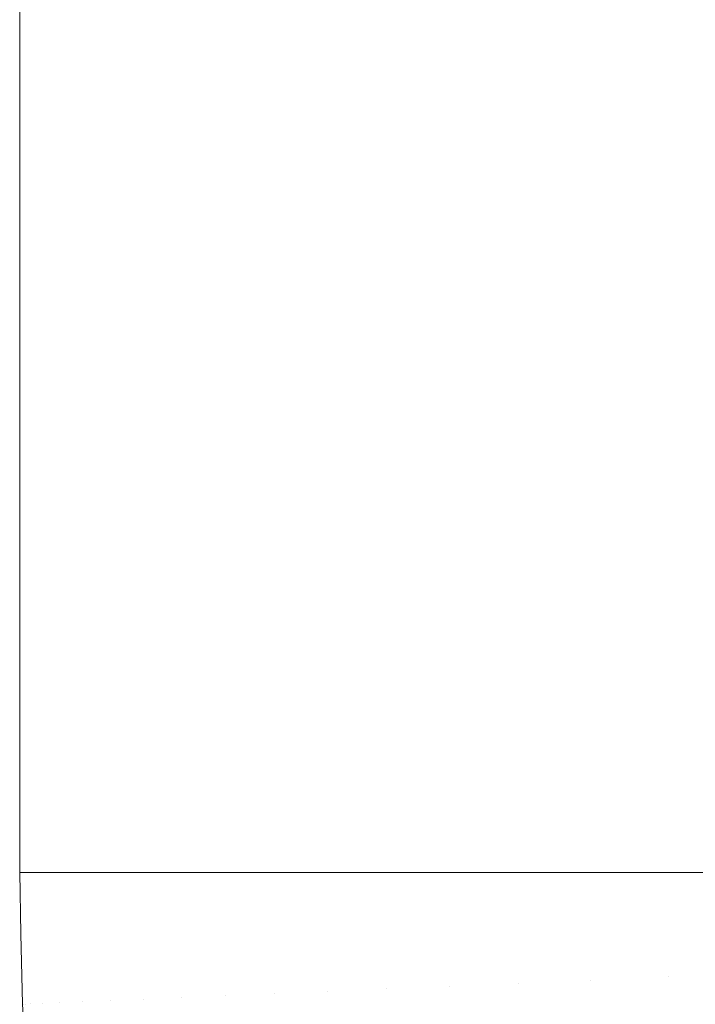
# Model space of a CAD drawing. Header units: centimetres. Extents: x -26.3 to 27.5, y 4.2 to 67.9.
# Tile 11 of 256: x -26.0865 to -26.0648, y 4.296 to 4.3277. Entities that reach past the tile are written whole.
import ezdxf

# ---------------------------------------------------------------- set-up
doc = ezdxf.new("R2010")
doc.units = ezdxf.units.CM
doc.header["$LTSCALE"] = 2.54
doc.layers.add('Lucido design-1', color=7, linetype='Continuous')

# ---------------------------------------------------------------- blocks, each defined once
blk = doc.blocks.new('Gruppo-2-1')
at = {"color": 7, "linetype": 'Continuous', "lineweight": 9}
for points, invisible_edges in [([(-26.08649, 5.900212, -1111.111089), (-26.086537, 5.900212, -1111.114164), (-26.086537, 4.300212, -1111.114164), (-26.08649, 4.300212, -1111.111089)], 8), ([(-26.086537, 4.300212, -1111.714164), (-26.086537, 5.900212, -1111.714164), (-26.086442, 5.900212, -1111.718524), (-26.086442, 4.300212, -1111.718524)], 4), ([(-26.08649, 5.900212, -1147.211089), (-26.086537, 5.900212, -1147.214164), (-26.086537, 4.300212, -1147.214164), (-26.08649, 4.300212, -1147.211089)], 8), ([(-26.086537, 4.300212, -1147.814164), (-26.086537, 5.900212, -1147.814164), (-26.086442, 5.900212, -1147.818524), (-26.086442, 4.300212, -1147.818524)], 4), ([(-26.08649, 4.300212, -1111.111089), (-26.086424, 4.300212, -1111.109805), (-26.086424, 5.900212, -1111.109805), (-26.08649, 5.900212, -1111.111089)], 10), ([(-26.08649, 4.300212, -1147.211089), (-26.086424, 4.300212, -1147.209805), (-26.086424, 5.900212, -1147.209805), (-26.08649, 5.900212, -1147.211089)], 10), ([(-26.086442, 4.300212, -1111.718524), (-26.086442, 5.900212, -1111.718524), (-26.086176, 5.900212, -1111.722656), (-26.086176, 4.300212, -1111.722656)], 5), ([(-26.086442, 4.300212, -1147.818524), (-26.086442, 5.900212, -1147.818524), (-26.086176, 5.900212, -1147.822656), (-26.086176, 4.300212, -1147.822656)], 5), ([(-26.086276, 5.900212, -1111.106944), (-26.086424, 5.900212, -1111.109805), (-26.086424, 4.300212, -1111.109805), (-26.086276, 4.300212, -1111.106944)], 10), ([(-26.086276, 5.900212, -1147.206944), (-26.086424, 5.900212, -1147.209805), (-26.086424, 4.300212, -1147.209805), (-26.086276, 4.300212, -1147.206944)], 10), ([(-26.086276, 4.300212, -1111.106944), (-26.086158, 4.300212, -1111.105673), (-26.086158, 5.900212, -1111.105673), (-26.086276, 5.900212, -1111.106944)], 10), ([(-26.086276, 4.300212, -1147.206944), (-26.086158, 4.300212, -1147.205673), (-26.086158, 5.900212, -1147.205673), (-26.086276, 5.900212, -1147.206944)], 10), ([(-26.086176, 4.300212, -1111.722656), (-26.086176, 5.900212, -1111.722656), (-26.08574, 5.900212, -1111.726771), (-26.08574, 4.300212, -1111.726771)], 5), ([(-26.086176, 4.300212, -1147.822656), (-26.086176, 5.900212, -1147.822656), (-26.08574, 5.900212, -1147.826771), (-26.08574, 4.300212, -1147.826771)], 5), ([(-26.08589, 5.900212, -1111.102807), (-26.086158, 5.900212, -1111.105673), (-26.086158, 4.300212, -1111.105673), (-26.08589, 4.300212, -1111.102807)], 10), ([(-26.08589, 5.900212, -1147.202807), (-26.086158, 5.900212, -1147.205673), (-26.086158, 4.300212, -1147.205673), (-26.08589, 4.300212, -1147.202807)], 10), ([(-26.08589, 4.300212, -1111.102807), (-26.085721, 4.300212, -1111.10156), (-26.085721, 5.900212, -1111.10156), (-26.08589, 5.900212, -1111.102807)], 10), ([(-26.08589, 4.300212, -1147.202807), (-26.085721, 4.300212, -1147.20156), (-26.085721, 5.900212, -1147.20156), (-26.08589, 5.900212, -1147.202807)], 10), ([(-26.08574, 4.300212, -1111.726771), (-26.08574, 5.900212, -1111.726771), (-26.085134, 5.900212, -1111.73086), (-26.085134, 4.300212, -1111.73086)], 5), ([(-26.08574, 4.300212, -1147.826771), (-26.08574, 5.900212, -1147.826771), (-26.085134, 5.900212, -1147.83086), (-26.085134, 4.300212, -1147.83086)], 5), ([(-26.085332, 5.900212, -1111.098686), (-26.085721, 5.900212, -1111.10156), (-26.085721, 4.300212, -1111.10156), (-26.085332, 4.300212, -1111.098686)], 10), ([(-26.085332, 5.900212, -1147.198686), (-26.085721, 5.900212, -1147.20156), (-26.085721, 4.300212, -1147.20156), (-26.085332, 4.300212, -1147.198686)], 10), ([(-26.085332, 4.300212, -1111.098686), (-26.085116, 4.300212, -1111.097471), (-26.085116, 5.900212, -1111.097471), (-26.085332, 5.900212, -1111.098686)], 10), ([(-26.085332, 4.300212, -1147.198686), (-26.085116, 4.300212, -1147.197471), (-26.085116, 5.900212, -1147.197471), (-26.085332, 5.900212, -1147.198686)], 10), ([(-26.085134, 4.300212, -1111.73086), (-26.085134, 5.900212, -1111.73086), (-26.08436, 5.900212, -1111.734917), (-26.08436, 4.300212, -1111.734917)], 5), ([(-26.085134, 4.300212, -1147.83086), (-26.085134, 5.900212, -1147.83086), (-26.08436, 5.900212, -1147.834917), (-26.08436, 4.300212, -1147.834917)], 5), ([(-26.084603, 5.900212, -1111.094589), (-26.085116, 5.900212, -1111.097471), (-26.085116, 4.300212, -1111.097471), (-26.084603, 4.300212, -1111.094589)], 10), ([(-26.084603, 5.900212, -1147.194589), (-26.085116, 5.900212, -1147.197471), (-26.085116, 4.300212, -1147.197471), (-26.084603, 4.300212, -1147.194589)], 10), ([(-26.084603, 4.300212, -1111.094589), (-26.084343, 4.300212, -1111.093415), (-26.084343, 5.900212, -1111.093415), (-26.084603, 5.900212, -1111.094589)], 10), ([(-26.084603, 4.300212, -1147.194589), (-26.084343, 4.300212, -1147.193415), (-26.084343, 5.900212, -1147.193415), (-26.084603, 5.900212, -1147.194589)], 10), ([(-26.08436, 4.300212, -1111.734917), (-26.08436, 5.900212, -1111.734917), (-26.083421, 5.900212, -1111.738936), (-26.083421, 4.300212, -1111.738936)], 5), ([(-26.08436, 4.300212, -1147.834917), (-26.08436, 5.900212, -1147.834917), (-26.083421, 5.900212, -1147.838936), (-26.083421, 4.300212, -1147.838936)], 5), ([(-26.083702, 5.900212, -1111.090522), (-26.084343, 5.900212, -1111.093415), (-26.084343, 4.300212, -1111.093415), (-26.083702, 4.300212, -1111.090522)], 10), ([(-26.083702, 5.900212, -1147.190522), (-26.084343, 5.900212, -1147.193415), (-26.084343, 4.300212, -1147.193415), (-26.083702, 4.300212, -1147.190522)], 10), ([(-26.083702, 4.300212, -1111.090522), (-26.083404, 4.300212, -1111.089397), (-26.083404, 5.900212, -1111.089397), (-26.083702, 5.900212, -1111.090522)], 10), ([(-26.083702, 4.300212, -1147.190522), (-26.083404, 4.300212, -1147.189397), (-26.083404, 5.900212, -1147.189397), (-26.083702, 5.900212, -1147.190522)], 10), ([(-26.083421, 4.300212, -1111.738936), (-26.083421, 5.900212, -1111.738936), (-26.082317, 5.900212, -1111.742909), (-26.082317, 4.300212, -1111.742909)], 5), ([(-26.083421, 4.300212, -1147.838936), (-26.083421, 5.900212, -1147.838936), (-26.082317, 5.900212, -1147.842909), (-26.082317, 4.300212, -1147.842909)], 5), ([(-26.082633, 5.900212, -1111.086492), (-26.083404, 5.900212, -1111.089397), (-26.083404, 4.300212, -1111.089397), (-26.082633, 4.300212, -1111.086492)], 10), ([(-26.082633, 5.900212, -1147.186492), (-26.083404, 5.900212, -1147.189397), (-26.083404, 4.300212, -1147.189397), (-26.082633, 4.300212, -1147.186492)], 10), ([(-26.082633, 4.300212, -1111.086492), (-26.082301, 4.300212, -1111.085425), (-26.082301, 5.900212, -1111.085425), (-26.082633, 5.900212, -1111.086492)], 10), ([(-26.082633, 4.300212, -1147.186492), (-26.082301, 4.300212, -1147.185425), (-26.082301, 5.900212, -1147.185425), (-26.082633, 5.900212, -1147.186492)], 10), ([(-26.082317, 4.300212, -1111.742909), (-26.082317, 5.900212, -1111.742909), (-26.081052, 5.900212, -1111.746829), (-26.081052, 4.300212, -1111.746829)], 5), ([(-26.082317, 4.300212, -1147.842909), (-26.082317, 5.900212, -1147.842909), (-26.081052, 5.900212, -1147.846829), (-26.081052, 4.300212, -1147.846829)], 5), ([(-26.081394, 5.900212, -1111.082507), (-26.082301, 5.900212, -1111.085425), (-26.082301, 4.300212, -1111.085425), (-26.081394, 4.300212, -1111.082507)], 10), ([(-26.081394, 5.900212, -1147.182507), (-26.082301, 5.900212, -1147.185425), (-26.082301, 4.300212, -1147.185425), (-26.081394, 4.300212, -1147.182507)], 10), ([(-26.081394, 4.300212, -1111.082507), (-26.081036, 4.300212, -1111.081504), (-26.081036, 5.900212, -1111.081504), (-26.081394, 5.900212, -1111.082507)], 10), ([(-26.081394, 4.300212, -1147.182507), (-26.081036, 4.300212, -1147.181504), (-26.081036, 5.900212, -1147.181504), (-26.081394, 5.900212, -1147.182507)], 10), ([(-26.081052, 4.300212, -1111.746829), (-26.081052, 5.900212, -1111.746829), (-26.079628, 5.900212, -1111.750691), (-26.079628, 4.300212, -1111.750691)], 5), ([(-26.081052, 4.300212, -1147.846829), (-26.081052, 5.900212, -1147.846829), (-26.079628, 5.900212, -1147.850691), (-26.079628, 4.300212, -1147.850691)], 5), ([(-26.07999, 5.900212, -1111.078574), (-26.081036, 5.900212, -1111.081504), (-26.081036, 4.300212, -1111.081504), (-26.07999, 4.300212, -1111.078574)], 10), ([(-26.07999, 5.900212, -1147.178574), (-26.081036, 5.900212, -1147.181504), (-26.081036, 4.300212, -1147.181504), (-26.07999, 4.300212, -1147.178574)], 10), ([(-26.07999, 4.300212, -1111.078574), (-26.079613, 4.300212, -1111.077643), (-26.079613, 5.900212, -1111.077643), (-26.07999, 5.900212, -1111.078574)], 10), ([(-26.07999, 4.300212, -1147.178574), (-26.079613, 4.300212, -1147.177643), (-26.079613, 5.900212, -1147.177643), (-26.07999, 5.900212, -1147.178574)], 10), ([(-26.079628, 4.300212, -1111.750691), (-26.079628, 5.900212, -1111.750691), (-26.078047, 5.900212, -1111.754488), (-26.078047, 4.300212, -1111.754488)], 5), ([(-26.079628, 4.300212, -1147.850691), (-26.079628, 5.900212, -1147.850691), (-26.078047, 5.900212, -1147.854488), (-26.078047, 4.300212, -1147.854488)], 5), ([(-26.078421, 5.900212, -1111.074699), (-26.079613, 5.900212, -1111.077643), (-26.079613, 4.300212, -1111.077643), (-26.078421, 4.300212, -1111.074699)], 10), ([(-26.078421, 5.900212, -1147.174699), (-26.079613, 5.900212, -1147.177643), (-26.079613, 4.300212, -1147.177643), (-26.078421, 4.300212, -1147.174699)], 10), ([(-26.078421, 4.300212, -1111.074699), (-26.078033, 4.300212, -1111.073847), (-26.078033, 5.900212, -1111.073847), (-26.078421, 5.900212, -1111.074699)], 10), ([(-26.078421, 4.300212, -1147.174699), (-26.078033, 4.300212, -1147.173847), (-26.078033, 5.900212, -1147.173847), (-26.078421, 5.900212, -1147.174699)], 10), ([(-26.078047, 4.300212, -1111.754488), (-26.078047, 5.900212, -1111.754488), (-26.076313, 5.900212, -1111.758213), (-26.076313, 4.300212, -1111.758213)], 5), ([(-26.078047, 4.300212, -1147.854488), (-26.078047, 5.900212, -1147.854488), (-26.076313, 5.900212, -1147.858213), (-26.076313, 4.300212, -1147.858213)], 5), ([(-26.076689, 5.900212, -1111.07089), (-26.078033, 5.900212, -1111.073847), (-26.078033, 4.300212, -1111.073847), (-26.076689, 4.300212, -1111.07089)], 10), ([(-26.076689, 5.900212, -1147.17089), (-26.078033, 5.900212, -1147.173847), (-26.078033, 4.300212, -1147.173847), (-26.076689, 4.300212, -1147.17089)], 10), ([(-26.076689, 4.300212, -1111.07089), (-26.0763, 4.300212, -1111.070121), (-26.0763, 5.900212, -1111.070121), (-26.076689, 5.900212, -1111.07089)], 10), ([(-26.076689, 4.300212, -1147.17089), (-26.0763, 4.300212, -1147.170121), (-26.0763, 5.900212, -1147.170121), (-26.076689, 5.900212, -1147.17089)], 10), ([(-26.076313, 4.300212, -1111.758213), (-26.076313, 5.900212, -1111.758213), (-26.074429, 5.900212, -1111.761861), (-26.074429, 4.300212, -1111.761861)], 5), ([(-26.076313, 4.300212, -1147.858213), (-26.076313, 5.900212, -1147.858213), (-26.074429, 5.900212, -1147.861861), (-26.074429, 4.300212, -1147.861861)], 5), ([(-26.074798, 5.900212, -1111.067152), (-26.0763, 5.900212, -1111.070121), (-26.0763, 4.300212, -1111.070121), (-26.074798, 4.300212, -1111.067152)], 10), ([(-26.074798, 5.900212, -1147.167152), (-26.0763, 5.900212, -1147.170121), (-26.0763, 4.300212, -1147.170121), (-26.074798, 4.300212, -1147.167152)], 10), ([(-26.074798, 4.300212, -1111.067152), (-26.074418, 4.300212, -1111.066474), (-26.074418, 5.900212, -1111.066474), (-26.074798, 5.900212, -1111.067152)], 10), ([(-26.074798, 4.300212, -1147.167152), (-26.074418, 4.300212, -1147.166474), (-26.074418, 5.900212, -1147.166474), (-26.074798, 5.900212, -1147.167152)], 10), ([(-26.074429, 4.300212, -1111.761861), (-26.074429, 5.900212, -1111.761861), (-26.0724, 5.900212, -1111.765425), (-26.0724, 4.300212, -1111.765425)], 5), ([(-26.074429, 4.300212, -1147.861861), (-26.074429, 5.900212, -1147.861861), (-26.0724, 5.900212, -1147.865425), (-26.0724, 4.300212, -1147.865425)], 5), ([(-26.07275, 5.900212, -1111.063494), (-26.074418, 5.900212, -1111.066474), (-26.074418, 4.300212, -1111.066474), (-26.07275, 4.300212, -1111.063494)], 10), ([(-26.07275, 5.900212, -1147.163494), (-26.074418, 5.900212, -1147.166474), (-26.074418, 4.300212, -1147.166474), (-26.07275, 4.300212, -1147.163494)], 10), ([(-26.07275, 4.300212, -1111.063494), (-26.072389, 4.300212, -1111.062909), (-26.072389, 5.900212, -1111.062909), (-26.07275, 5.900212, -1111.063494)], 10), ([(-26.07275, 4.300212, -1147.163494), (-26.072389, 4.300212, -1147.162909), (-26.072389, 5.900212, -1147.162909), (-26.07275, 5.900212, -1147.163494)], 10), ([(-26.0724, 4.300212, -1111.765425), (-26.0724, 5.900212, -1111.765425), (-26.070227, 5.900212, -1111.7689), (-26.070227, 4.300212, -1111.7689)], 5), ([(-26.0724, 4.300212, -1147.865425), (-26.0724, 5.900212, -1147.865425), (-26.070227, 5.900212, -1147.8689), (-26.070227, 4.300212, -1147.8689)], 5), ([(-26.070548, 5.900212, -1111.059922), (-26.072389, 5.900212, -1111.062909), (-26.072389, 4.300212, -1111.062909), (-26.070548, 4.300212, -1111.059922)], 10), ([(-26.070548, 5.900212, -1147.159922), (-26.072389, 5.900212, -1147.162909), (-26.072389, 4.300212, -1147.162909), (-26.070548, 4.300212, -1147.159922)], 10), ([(-26.070548, 4.300212, -1111.059922), (-26.070218, 4.300212, -1111.059434), (-26.070218, 5.900212, -1111.059434), (-26.070548, 5.900212, -1111.059922)], 10), ([(-26.070548, 4.300212, -1147.159922), (-26.070218, 4.300212, -1147.159434), (-26.070218, 5.900212, -1147.159434), (-26.070548, 5.900212, -1147.159922)], 10), ([(-26.070227, 4.300212, -1111.7689), (-26.070227, 5.900212, -1111.7689), (-26.067916, 5.900212, -1111.77228), (-26.067916, 4.300212, -1111.77228)], 5), ([(-26.070227, 4.300212, -1147.8689), (-26.070227, 5.900212, -1147.8689), (-26.067916, 5.900212, -1147.87228), (-26.067916, 4.300212, -1147.87228)], 5), ([(-26.068196, 5.900212, -1111.056442), (-26.070218, 5.900212, -1111.059434), (-26.070218, 4.300212, -1111.059434), (-26.068196, 4.300212, -1111.056442)], 10), ([(-26.068196, 5.900212, -1147.156442), (-26.070218, 5.900212, -1147.159434), (-26.070218, 4.300212, -1147.159434), (-26.068196, 4.300212, -1147.156442)], 10), ([(-26.068196, 4.300212, -1111.056442), (-26.067909, 4.300212, -1111.056053), (-26.067909, 5.900212, -1111.056053), (-26.068196, 5.900212, -1111.056442)], 10), ([(-26.068196, 4.300212, -1147.156442), (-26.067909, 4.300212, -1147.156053), (-26.067909, 5.900212, -1147.156053), (-26.068196, 5.900212, -1147.156442)], 10), ([(-26.067916, 4.300212, -1111.77228), (-26.067916, 5.900212, -1111.77228), (-26.065471, 5.900212, -1111.77556), (-26.065471, 4.300212, -1111.77556)], 5), ([(-26.067916, 4.300212, -1147.87228), (-26.067916, 5.900212, -1147.87228), (-26.065471, 5.900212, -1147.87556), (-26.065471, 4.300212, -1147.87556)], 5), ([(-26.065697, 5.900212, -1111.05306), (-26.067909, 5.900212, -1111.056053), (-26.067909, 4.300212, -1111.056053), (-26.065697, 4.300212, -1111.05306)], 10), ([(-26.065697, 5.900212, -1147.15306), (-26.067909, 5.900212, -1147.156053), (-26.067909, 4.300212, -1147.156053), (-26.065697, 4.300212, -1147.15306)], 10), ([(-26.065697, 4.300212, -1111.05306), (-26.065466, 4.300212, -1111.052773), (-26.065466, 5.900212, -1111.052773), (-26.065697, 5.900212, -1111.05306)], 10), ([(-26.065697, 4.300212, -1147.15306), (-26.065466, 4.300212, -1147.152773), (-26.065466, 5.900212, -1147.152773), (-26.065697, 5.900212, -1147.15306)], 10), ([(-26.065471, 4.300212, -1111.77556), (-26.065471, 5.900212, -1111.77556), (-26.062897, 5.900212, -1111.778734), (-26.062897, 4.300212, -1111.778734)], 5), ([(-26.065471, 4.300212, -1147.87556), (-26.065471, 5.900212, -1147.87556), (-26.062897, 5.900212, -1147.878734), (-26.062897, 4.300212, -1147.878734)], 5), ([(-26.063056, 5.900212, -1111.049783), (-26.065466, 5.900212, -1111.052773), (-26.065466, 4.300212, -1111.052773), (-26.063056, 4.300212, -1111.049783)], 10), ([(-26.063056, 5.900212, -1147.149783), (-26.065466, 5.900212, -1147.152773), (-26.065466, 4.300212, -1147.152773), (-26.063056, 4.300212, -1147.149783)], 10), ([(-26.08649, 4.300212, -1111.111089), (-26.086537, 4.300212, -1111.114164), (-26.086496, 4.29824, -1111.114164)], 8), ([(-26.086496, 4.29824, -1111.714164), (-26.086496, 4.29824, -1111.114164), (-26.086537, 4.300212, -1111.114164), (-26.086537, 4.300212, -1111.714164)], 1), ([(-26.086496, 4.29824, -1111.714164), (-26.086537, 4.300212, -1111.714164), (-26.086442, 4.300212, -1111.718524)], 8), ([(-26.08649, 4.300212, -1147.211089), (-26.086537, 4.300212, -1147.214164), (-26.086496, 4.29824, -1147.214164)], 8), ([(-26.086496, 4.29824, -1147.814164), (-26.086496, 4.29824, -1147.214164), (-26.086537, 4.300212, -1147.214164), (-26.086537, 4.300212, -1147.814164)], 1), ([(-26.086496, 4.29824, -1147.814164), (-26.086537, 4.300212, -1147.814164), (-26.086442, 4.300212, -1147.818524)], 8), ([(-26.086496, 4.29824, -1111.114164), (-26.086447, 4.295968, -1111.114164), (-26.0864, 4.29597, -1111.111089), (-26.08649, 4.300212, -1111.111089)], 14), ([(-26.086442, 4.300212, -1111.718524), (-26.086352, 4.295972, -1111.718524), (-26.086447, 4.295968, -1111.714164), (-26.086496, 4.29824, -1111.714164)], 11), ([(-26.086496, 4.29824, -1147.214164), (-26.086447, 4.295968, -1147.214164), (-26.0864, 4.29597, -1147.211089), (-26.08649, 4.300212, -1147.211089)], 14), ([(-26.086442, 4.300212, -1147.818524), (-26.086352, 4.295972, -1147.818524), (-26.086447, 4.295968, -1147.814164), (-26.086496, 4.29824, -1147.814164)], 11), ([(-26.086424, 4.300212, -1111.109805), (-26.08649, 4.300212, -1111.111089), (-26.0864, 4.29597, -1111.111089)], 10), ([(-26.086424, 4.300212, -1147.209805), (-26.08649, 4.300212, -1147.211089), (-26.0864, 4.29597, -1147.211089)], 10), ([(-26.086352, 4.295972, -1111.718524), (-26.086442, 4.300212, -1111.718524), (-26.086176, 4.300212, -1111.722656), (-26.086086, 4.295983, -1111.722656)], 13), ([(-26.086352, 4.295972, -1147.818524), (-26.086442, 4.300212, -1147.818524), (-26.086176, 4.300212, -1147.822656), (-26.086086, 4.295983, -1147.822656)], 13), ([(-26.0864, 4.29597, -1111.111089), (-26.086187, 4.295979, -1111.106944), (-26.086276, 4.300212, -1111.106944), (-26.086424, 4.300212, -1111.109805)], 11), ([(-26.0864, 4.29597, -1147.211089), (-26.086187, 4.295979, -1147.206944), (-26.086276, 4.300212, -1147.206944), (-26.086424, 4.300212, -1147.209805)], 11), ([(-26.086158, 4.300212, -1111.105673), (-26.086276, 4.300212, -1111.106944), (-26.086187, 4.295979, -1111.106944)], 10), ([(-26.086158, 4.300212, -1147.205673), (-26.086276, 4.300212, -1147.206944), (-26.086187, 4.295979, -1147.206944)], 10), ([(-26.086187, 4.295979, -1111.106944), (-26.085801, 4.295995, -1111.102807), (-26.08589, 4.300212, -1111.102807), (-26.086158, 4.300212, -1111.105673)], 11), ([(-26.086187, 4.295979, -1147.206944), (-26.085801, 4.295995, -1147.202807), (-26.08589, 4.300212, -1147.202807), (-26.086158, 4.300212, -1147.205673)], 11), ([(-26.086086, 4.295983, -1111.722656), (-26.086176, 4.300212, -1111.722656), (-26.08574, 4.300212, -1111.726771), (-26.08565, 4.296002, -1111.726771)], 13), ([(-26.086086, 4.295983, -1147.822656), (-26.086176, 4.300212, -1147.822656), (-26.08574, 4.300212, -1147.826771), (-26.08565, 4.296002, -1147.826771)], 13), ([(-26.085721, 4.300212, -1111.10156), (-26.08589, 4.300212, -1111.102807), (-26.085801, 4.295995, -1111.102807)], 10), ([(-26.085721, 4.300212, -1147.20156), (-26.08589, 4.300212, -1147.202807), (-26.085801, 4.295995, -1147.202807)], 10), ([(-26.085801, 4.295995, -1111.102807), (-26.085243, 4.296019, -1111.098686), (-26.085332, 4.300212, -1111.098686), (-26.085721, 4.300212, -1111.10156)], 11), ([(-26.085801, 4.295995, -1147.202807), (-26.085243, 4.296019, -1147.198686), (-26.085332, 4.300212, -1147.198686), (-26.085721, 4.300212, -1147.20156)], 11), ([(-26.08565, 4.296002, -1111.726771), (-26.08574, 4.300212, -1111.726771), (-26.085134, 4.300212, -1111.73086), (-26.085045, 4.296027, -1111.73086)], 13), ([(-26.08565, 4.296002, -1147.826771), (-26.08574, 4.300212, -1147.826771), (-26.085134, 4.300212, -1147.83086), (-26.085045, 4.296027, -1147.83086)], 13), ([(-26.085116, 4.300212, -1111.097471), (-26.085332, 4.300212, -1111.098686), (-26.085243, 4.296019, -1111.098686)], 10), ([(-26.085116, 4.300212, -1147.197471), (-26.085332, 4.300212, -1147.198686), (-26.085243, 4.296019, -1147.198686)], 10), ([(-26.085243, 4.296019, -1111.098686), (-26.084514, 4.29605, -1111.094589), (-26.084603, 4.300212, -1111.094589), (-26.085116, 4.300212, -1111.097471)], 11), ([(-26.085243, 4.296019, -1147.198686), (-26.084514, 4.29605, -1147.194589), (-26.084603, 4.300212, -1147.194589), (-26.085116, 4.300212, -1147.197471)], 11), ([(-26.085045, 4.296027, -1111.73086), (-26.085134, 4.300212, -1111.73086), (-26.08436, 4.300212, -1111.734917), (-26.084272, 4.29606, -1111.734917)], 13), ([(-26.085045, 4.296027, -1147.83086), (-26.085134, 4.300212, -1147.83086), (-26.08436, 4.300212, -1147.834917), (-26.084272, 4.29606, -1147.834917)], 13), ([(-26.084343, 4.300212, -1111.093415), (-26.084603, 4.300212, -1111.094589), (-26.084514, 4.29605, -1111.094589)], 10), ([(-26.084343, 4.300212, -1147.193415), (-26.084603, 4.300212, -1147.194589), (-26.084514, 4.29605, -1147.194589)], 10), ([(-26.084514, 4.29605, -1111.094589), (-26.083615, 4.296088, -1111.090522), (-26.083702, 4.300212, -1111.090522), (-26.084343, 4.300212, -1111.093415)], 11), ([(-26.084514, 4.29605, -1147.194589), (-26.083615, 4.296088, -1147.190522), (-26.083702, 4.300212, -1147.190522), (-26.084343, 4.300212, -1147.193415)], 11), ([(-26.084272, 4.29606, -1111.734917), (-26.08436, 4.300212, -1111.734917), (-26.083421, 4.300212, -1111.738936), (-26.083333, 4.2961, -1111.738936)], 13), ([(-26.084272, 4.29606, -1147.834917), (-26.08436, 4.300212, -1147.834917), (-26.083421, 4.300212, -1147.838936), (-26.083333, 4.2961, -1147.838936)], 13), ([(-26.083404, 4.300212, -1111.089397), (-26.083702, 4.300212, -1111.090522), (-26.083615, 4.296088, -1111.090522)], 10), ([(-26.083404, 4.300212, -1147.189397), (-26.083702, 4.300212, -1147.190522), (-26.083615, 4.296088, -1147.190522)], 10), ([(-26.083615, 4.296088, -1111.090522), (-26.082546, 4.296134, -1111.086492), (-26.082633, 4.300212, -1111.086492), (-26.083404, 4.300212, -1111.089397)], 11), ([(-26.083615, 4.296088, -1147.190522), (-26.082546, 4.296134, -1147.186492), (-26.082633, 4.300212, -1147.186492), (-26.083404, 4.300212, -1147.189397)], 11), ([(-26.083333, 4.2961, -1111.738936), (-26.083421, 4.300212, -1111.738936), (-26.082317, 4.300212, -1111.742909), (-26.082231, 4.296147, -1111.742909)], 13), ([(-26.083333, 4.2961, -1147.838936), (-26.083421, 4.300212, -1147.838936), (-26.082317, 4.300212, -1147.842909), (-26.082231, 4.296147, -1147.842909)], 13), ([(-26.082301, 4.300212, -1111.085425), (-26.082633, 4.300212, -1111.086492), (-26.082546, 4.296134, -1111.086492)], 10), ([(-26.082301, 4.300212, -1147.185425), (-26.082633, 4.300212, -1147.186492), (-26.082546, 4.296134, -1147.186492)], 10), ([(-26.082546, 4.296134, -1111.086492), (-26.081309, 4.296186, -1111.082507), (-26.081394, 4.300212, -1111.082507), (-26.082301, 4.300212, -1111.085425)], 11), ([(-26.082546, 4.296134, -1147.186492), (-26.081309, 4.296186, -1147.182507), (-26.081394, 4.300212, -1147.182507), (-26.082301, 4.300212, -1147.185425)], 11), ([(-26.082231, 4.296147, -1111.742909), (-26.082317, 4.300212, -1111.742909), (-26.081052, 4.300212, -1111.746829), (-26.080967, 4.296201, -1111.746829)], 13), ([(-26.082231, 4.296147, -1147.842909), (-26.082317, 4.300212, -1147.842909), (-26.081052, 4.300212, -1147.846829), (-26.080967, 4.296201, -1147.846829)], 13), ([(-26.081036, 4.300212, -1111.081504), (-26.081394, 4.300212, -1111.082507), (-26.081309, 4.296186, -1111.082507)], 10), ([(-26.081036, 4.300212, -1147.181504), (-26.081394, 4.300212, -1147.182507), (-26.081309, 4.296186, -1147.182507)], 10), ([(-26.081309, 4.296186, -1111.082507), (-26.079906, 4.296246, -1111.078574), (-26.07999, 4.300212, -1111.078574), (-26.081036, 4.300212, -1111.081504)], 11), ([(-26.081309, 4.296186, -1147.182507), (-26.079906, 4.296246, -1147.178574), (-26.07999, 4.300212, -1147.178574), (-26.081036, 4.300212, -1147.181504)], 11), ([(-26.080967, 4.296201, -1111.746829), (-26.081052, 4.300212, -1111.746829), (-26.079628, 4.300212, -1111.750691), (-26.079544, 4.296261, -1111.750691)], 13), ([(-26.080967, 4.296201, -1147.846829), (-26.081052, 4.300212, -1147.846829), (-26.079628, 4.300212, -1147.850691), (-26.079544, 4.296261, -1147.850691)], 13), ([(-26.079613, 4.300212, -1111.077643), (-26.07999, 4.300212, -1111.078574), (-26.079906, 4.296246, -1111.078574)], 10), ([(-26.079613, 4.300212, -1147.177643), (-26.07999, 4.300212, -1147.178574), (-26.079906, 4.296246, -1147.178574)], 10), ([(-26.079906, 4.296246, -1111.078574), (-26.078338, 4.296312, -1111.074699), (-26.078421, 4.300212, -1111.074699), (-26.079613, 4.300212, -1111.077643)], 11), ([(-26.079906, 4.296246, -1147.178574), (-26.078338, 4.296312, -1147.174699), (-26.078421, 4.300212, -1147.174699), (-26.079613, 4.300212, -1147.177643)], 11), ([(-26.079544, 4.296261, -1111.750691), (-26.079628, 4.300212, -1111.750691), (-26.078047, 4.300212, -1111.754488), (-26.077964, 4.296328, -1111.754488)], 13), ([(-26.079544, 4.296261, -1147.850691), (-26.079628, 4.300212, -1147.850691), (-26.078047, 4.300212, -1147.854488), (-26.077964, 4.296328, -1147.854488)], 13), ([(-26.078033, 4.300212, -1111.073847), (-26.078421, 4.300212, -1111.074699), (-26.078338, 4.296312, -1111.074699)], 10), ([(-26.078033, 4.300212, -1147.173847), (-26.078421, 4.300212, -1147.174699), (-26.078338, 4.296312, -1147.174699)], 10), ([(-26.078338, 4.296312, -1111.074699), (-26.076608, 4.296386, -1111.07089), (-26.076689, 4.300212, -1111.07089), (-26.078033, 4.300212, -1111.073847)], 11), ([(-26.078338, 4.296312, -1147.174699), (-26.076608, 4.296386, -1147.17089), (-26.076689, 4.300212, -1147.17089), (-26.078033, 4.300212, -1147.173847)], 11), ([(-26.077964, 4.296328, -1111.754488), (-26.078047, 4.300212, -1111.754488), (-26.076313, 4.300212, -1111.758213), (-26.076232, 4.296402, -1111.758213)], 13), ([(-26.077964, 4.296328, -1147.854488), (-26.078047, 4.300212, -1147.854488), (-26.076313, 4.300212, -1147.858213), (-26.076232, 4.296402, -1147.858213)], 13), ([(-26.0763, 4.300212, -1111.070121), (-26.076689, 4.300212, -1111.07089), (-26.076608, 4.296386, -1111.07089)], 10), ([(-26.0763, 4.300212, -1147.170121), (-26.076689, 4.300212, -1147.17089), (-26.076608, 4.296386, -1147.17089)], 10), ([(-26.076608, 4.296386, -1111.07089), (-26.074718, 4.296466, -1111.067152), (-26.074798, 4.300212, -1111.067152), (-26.0763, 4.300212, -1111.070121)], 11), ([(-26.076608, 4.296386, -1147.17089), (-26.074718, 4.296466, -1147.167152), (-26.074798, 4.300212, -1147.167152), (-26.0763, 4.300212, -1147.170121)], 11), ([(-26.076232, 4.296402, -1111.758213), (-26.076313, 4.300212, -1111.758213), (-26.074429, 4.300212, -1111.761861), (-26.07435, 4.296482, -1111.761861)], 13), ([(-26.076232, 4.296402, -1147.858213), (-26.076313, 4.300212, -1147.858213), (-26.074429, 4.300212, -1147.861861), (-26.07435, 4.296482, -1147.861861)], 13), ([(-26.074418, 4.300212, -1111.066474), (-26.074798, 4.300212, -1111.067152), (-26.074718, 4.296466, -1111.067152)], 10), ([(-26.074418, 4.300212, -1147.166474), (-26.074798, 4.300212, -1147.167152), (-26.074718, 4.296466, -1147.167152)], 10), ([(-26.074718, 4.296466, -1111.067152), (-26.072672, 4.296553, -1111.063494), (-26.07275, 4.300212, -1111.063494), (-26.074418, 4.300212, -1111.066474)], 11), ([(-26.074718, 4.296466, -1147.167152), (-26.072672, 4.296553, -1147.163494), (-26.07275, 4.300212, -1147.163494), (-26.074418, 4.300212, -1147.166474)], 11), ([(-26.07435, 4.296482, -1111.761861), (-26.074429, 4.300212, -1111.761861), (-26.0724, 4.300212, -1111.765425), (-26.072322, 4.296568, -1111.765425)], 13), ([(-26.07435, 4.296482, -1147.861861), (-26.074429, 4.300212, -1147.861861), (-26.0724, 4.300212, -1147.865425), (-26.072322, 4.296568, -1147.865425)], 13), ([(-26.072389, 4.300212, -1111.062909), (-26.07275, 4.300212, -1111.063494), (-26.072672, 4.296553, -1111.063494)], 10), ([(-26.072389, 4.300212, -1147.162909), (-26.07275, 4.300212, -1147.163494), (-26.072672, 4.296553, -1147.163494)], 10), ([(-26.072672, 4.296553, -1111.063494), (-26.070472, 4.296646, -1111.059922), (-26.070548, 4.300212, -1111.059922), (-26.072389, 4.300212, -1111.062909)], 11), ([(-26.072672, 4.296553, -1147.163494), (-26.070472, 4.296646, -1147.159922), (-26.070548, 4.300212, -1147.159922), (-26.072389, 4.300212, -1147.162909)], 11), ([(-26.072322, 4.296568, -1111.765425), (-26.0724, 4.300212, -1111.765425), (-26.070227, 4.300212, -1111.7689), (-26.070152, 4.29666, -1111.7689)], 13), ([(-26.072322, 4.296568, -1147.865425), (-26.0724, 4.300212, -1147.865425), (-26.070227, 4.300212, -1147.8689), (-26.070152, 4.29666, -1147.8689)], 13), ([(-26.070218, 4.300212, -1111.059434), (-26.070548, 4.300212, -1111.059922), (-26.070472, 4.296646, -1111.059922)], 10), ([(-26.070218, 4.300212, -1147.159434), (-26.070548, 4.300212, -1147.159922), (-26.070472, 4.296646, -1147.159922)], 10), ([(-26.070472, 4.296646, -1111.059922), (-26.068123, 4.296746, -1111.056442), (-26.068196, 4.300212, -1111.056442), (-26.070218, 4.300212, -1111.059434)], 11), ([(-26.070472, 4.296646, -1147.159922), (-26.068123, 4.296746, -1147.156442), (-26.068196, 4.300212, -1147.156442), (-26.070218, 4.300212, -1147.159434)], 11), ([(-26.070152, 4.29666, -1111.7689), (-26.070227, 4.300212, -1111.7689), (-26.067916, 4.300212, -1111.77228), (-26.067843, 4.296758, -1111.77228)], 13), ([(-26.070152, 4.29666, -1147.8689), (-26.070227, 4.300212, -1147.8689), (-26.067916, 4.300212, -1147.87228), (-26.067843, 4.296758, -1147.87228)], 13), ([(-26.067909, 4.300212, -1111.056053), (-26.068196, 4.300212, -1111.056442), (-26.068123, 4.296746, -1111.056442)], 10), ([(-26.067909, 4.300212, -1147.156053), (-26.068196, 4.300212, -1147.156442), (-26.068123, 4.296746, -1147.156442)], 10), ([(-26.068123, 4.296746, -1111.056442), (-26.065626, 4.296852, -1111.05306), (-26.065697, 4.300212, -1111.05306), (-26.067909, 4.300212, -1111.056053)], 11), ([(-26.068123, 4.296746, -1147.156442), (-26.065626, 4.296852, -1147.15306), (-26.065697, 4.300212, -1147.15306), (-26.067909, 4.300212, -1147.156053)], 11), ([(-26.067843, 4.296758, -1111.77228), (-26.067916, 4.300212, -1111.77228), (-26.065471, 4.300212, -1111.77556), (-26.0654, 4.296862, -1111.77556)], 13), ([(-26.067843, 4.296758, -1147.87228), (-26.067916, 4.300212, -1147.87228), (-26.065471, 4.300212, -1147.87556), (-26.0654, 4.296862, -1147.87556)], 13), ([(-26.065466, 4.300212, -1111.052773), (-26.065697, 4.300212, -1111.05306), (-26.065626, 4.296852, -1111.05306)], 10), ([(-26.065466, 4.300212, -1147.152773), (-26.065697, 4.300212, -1147.15306), (-26.065626, 4.296852, -1147.15306)], 10), ([(-26.065626, 4.296852, -1111.05306), (-26.062987, 4.296964, -1111.049783), (-26.063056, 4.300212, -1111.049783), (-26.065466, 4.300212, -1111.052773)], 11), ([(-26.065626, 4.296852, -1147.15306), (-26.062987, 4.296964, -1147.149783), (-26.063056, 4.300212, -1147.149783), (-26.065466, 4.300212, -1147.152773)], 11), ([(-26.0654, 4.296862, -1111.77556), (-26.065471, 4.300212, -1111.77556), (-26.062897, 4.300212, -1111.778734), (-26.062828, 4.296971, -1111.778734)], 13), ([(-26.0654, 4.296862, -1147.87556), (-26.065471, 4.300212, -1147.87556), (-26.062897, 4.300212, -1147.878734), (-26.062828, 4.296971, -1147.878734)], 13), ([(-26.086447, 4.295968, -1111.114164), (-26.086496, 4.29824, -1111.114164), (-26.086496, 4.29824, -1111.714164), (-26.086447, 4.295968, -1111.714164)], 10), ([(-26.086447, 4.295968, -1147.214164), (-26.086496, 4.29824, -1147.214164), (-26.086496, 4.29824, -1147.814164), (-26.086447, 4.295968, -1147.814164)], 10), ([(-26.07209, 4.29293, -1111.765425), (-26.072322, 4.296568, -1111.765425), (-26.070152, 4.29666, -1111.7689), (-26.069926, 4.293115, -1111.7689)], 15), ([(-26.07209, 4.29293, -1147.865425), (-26.072322, 4.296568, -1147.865425), (-26.070152, 4.29666, -1147.8689), (-26.069926, 4.293115, -1147.8689)], 15), ([(-26.067902, 4.293287, -1111.056442), (-26.068123, 4.296746, -1111.056442), (-26.070472, 4.296646, -1111.059922), (-26.070246, 4.293087, -1111.059922)], 15), ([(-26.067902, 4.293287, -1147.156442), (-26.068123, 4.296746, -1147.156442), (-26.070472, 4.296646, -1147.159922), (-26.070246, 4.293087, -1147.159922)], 15), ([(-26.069926, 4.293115, -1111.7689), (-26.070152, 4.29666, -1111.7689), (-26.067843, 4.296758, -1111.77228), (-26.067623, 4.293311, -1111.77228)], 15), ([(-26.069926, 4.293115, -1147.8689), (-26.070152, 4.29666, -1147.8689), (-26.067843, 4.296758, -1147.87228), (-26.067623, 4.293311, -1147.87228)], 15), ([(-26.065412, 4.293499, -1111.05306), (-26.065626, 4.296852, -1111.05306), (-26.068123, 4.296746, -1111.056442), (-26.067902, 4.293287, -1111.056442)], 15), ([(-26.065412, 4.293499, -1147.15306), (-26.065626, 4.296852, -1147.15306), (-26.068123, 4.296746, -1147.156442), (-26.067902, 4.293287, -1147.156442)], 15), ([(-26.067623, 4.293311, -1111.77228), (-26.067843, 4.296758, -1111.77228), (-26.0654, 4.296862, -1111.77556), (-26.065187, 4.293518, -1111.77556)], 15), ([(-26.067623, 4.293311, -1147.87228), (-26.067843, 4.296758, -1147.87228), (-26.0654, 4.296862, -1147.87556), (-26.065187, 4.293518, -1147.87556)], 15), ([(-26.06278, 4.293723, -1111.049783), (-26.062987, 4.296964, -1111.049783), (-26.065626, 4.296852, -1111.05306), (-26.065412, 4.293499, -1111.05306)], 15), ([(-26.06278, 4.293723, -1147.149783), (-26.062987, 4.296964, -1147.149783), (-26.065626, 4.296852, -1147.15306), (-26.065412, 4.293499, -1147.15306)], 15), ([(-26.065187, 4.293518, -1111.77556), (-26.0654, 4.296862, -1111.77556), (-26.062828, 4.296971, -1111.778734), (-26.062622, 4.293736, -1111.778734)], 15), ([(-26.065187, 4.293518, -1147.87556), (-26.0654, 4.296862, -1147.87556), (-26.062828, 4.296971, -1147.878734), (-26.062622, 4.293736, -1147.878734)], 15), ([(-26.076364, 4.292567, -1111.07089), (-26.076608, 4.296386, -1111.07089), (-26.078338, 4.296312, -1111.074699), (-26.07809, 4.29242, -1111.074699)], 15), ([(-26.076364, 4.292567, -1147.17089), (-26.076608, 4.296386, -1147.17089), (-26.078338, 4.296312, -1147.174699), (-26.07809, 4.29242, -1147.174699)], 15), ([(-26.077717, 4.292451, -1111.754488), (-26.077964, 4.296328, -1111.754488), (-26.076232, 4.296402, -1111.758213), (-26.07599, 4.292598, -1111.758213)], 15), ([(-26.077717, 4.292451, -1147.854488), (-26.077964, 4.296328, -1147.854488), (-26.076232, 4.296402, -1147.858213), (-26.07599, 4.292598, -1147.858213)], 15), ([(-26.07448, 4.292727, -1111.067152), (-26.074718, 4.296466, -1111.067152), (-26.076608, 4.296386, -1111.07089), (-26.076364, 4.292567, -1111.07089)], 15), ([(-26.07448, 4.292727, -1147.167152), (-26.074718, 4.296466, -1147.167152), (-26.076608, 4.296386, -1147.17089), (-26.076364, 4.292567, -1147.17089)], 15), ([(-26.07599, 4.292598, -1111.758213), (-26.076232, 4.296402, -1111.758213), (-26.07435, 4.296482, -1111.761861), (-26.074113, 4.292758, -1111.761861)], 15), ([(-26.07599, 4.292598, -1147.858213), (-26.076232, 4.296402, -1147.858213), (-26.07435, 4.296482, -1147.861861), (-26.074113, 4.292758, -1147.861861)], 15), ([(-26.072439, 4.292901, -1111.063494), (-26.072672, 4.296553, -1111.063494), (-26.074718, 4.296466, -1111.067152), (-26.07448, 4.292727, -1111.067152)], 15), ([(-26.072439, 4.292901, -1147.163494), (-26.072672, 4.296553, -1147.163494), (-26.074718, 4.296466, -1147.167152), (-26.07448, 4.292727, -1147.167152)], 15), ([(-26.074113, 4.292758, -1111.761861), (-26.07435, 4.296482, -1111.761861), (-26.072322, 4.296568, -1111.765425), (-26.07209, 4.29293, -1111.765425)], 15), ([(-26.074113, 4.292758, -1147.861861), (-26.07435, 4.296482, -1147.861861), (-26.072322, 4.296568, -1147.865425), (-26.07209, 4.29293, -1147.865425)], 15), ([(-26.070246, 4.293087, -1111.059922), (-26.070472, 4.296646, -1111.059922), (-26.072672, 4.296553, -1111.063494), (-26.072439, 4.292901, -1111.063494)], 15), ([(-26.070246, 4.293087, -1147.159922), (-26.070472, 4.296646, -1147.159922), (-26.072672, 4.296553, -1147.163494), (-26.072439, 4.292901, -1147.163494)], 15), ([(-26.085382, 4.291799, -1111.726771), (-26.08565, 4.296002, -1111.726771), (-26.085045, 4.296027, -1111.73086), (-26.084779, 4.29185, -1111.73086)], 15), ([(-26.085382, 4.291799, -1147.826771), (-26.08565, 4.296002, -1147.826771), (-26.085045, 4.296027, -1147.83086), (-26.084779, 4.29185, -1147.83086)], 15), ([(-26.084249, 4.291895, -1111.094589), (-26.084514, 4.29605, -1111.094589), (-26.085243, 4.296019, -1111.098686), (-26.084976, 4.291834, -1111.098686)], 15), ([(-26.084249, 4.291895, -1147.194589), (-26.084514, 4.29605, -1147.194589), (-26.085243, 4.296019, -1147.198686), (-26.084976, 4.291834, -1147.198686)], 15), ([(-26.084779, 4.29185, -1111.73086), (-26.085045, 4.296027, -1111.73086), (-26.084272, 4.29606, -1111.734917), (-26.084008, 4.291916, -1111.734917)], 15), ([(-26.084779, 4.29185, -1147.83086), (-26.085045, 4.296027, -1147.83086), (-26.084272, 4.29606, -1147.834917), (-26.084008, 4.291916, -1147.834917)], 15), ([(-26.083352, 4.291972, -1111.090522), (-26.083615, 4.296088, -1111.090522), (-26.084514, 4.29605, -1111.094589), (-26.084249, 4.291895, -1111.094589)], 15), ([(-26.083352, 4.291972, -1147.190522), (-26.083615, 4.296088, -1147.190522), (-26.084514, 4.29605, -1147.194589), (-26.084249, 4.291895, -1147.194589)], 15), ([(-26.084008, 4.291916, -1111.734917), (-26.084272, 4.29606, -1111.734917), (-26.083333, 4.2961, -1111.738936), (-26.083072, 4.291996, -1111.738936)], 15), ([(-26.084008, 4.291916, -1147.834917), (-26.084272, 4.29606, -1147.834917), (-26.083333, 4.2961, -1147.838936), (-26.083072, 4.291996, -1147.838936)], 15), ([(-26.082286, 4.292063, -1111.086492), (-26.082546, 4.296134, -1111.086492), (-26.083615, 4.296088, -1111.090522), (-26.083352, 4.291972, -1111.090522)], 15), ([(-26.082286, 4.292063, -1147.186492), (-26.082546, 4.296134, -1147.186492), (-26.083615, 4.296088, -1147.190522), (-26.083352, 4.291972, -1147.190522)], 15), ([(-26.083072, 4.291996, -1111.738936), (-26.083333, 4.2961, -1111.738936), (-26.082231, 4.296147, -1111.742909), (-26.081972, 4.292089, -1111.742909)], 15), ([(-26.083072, 4.291996, -1147.838936), (-26.083333, 4.2961, -1147.838936), (-26.082231, 4.296147, -1147.842909), (-26.081972, 4.292089, -1147.842909)], 15), ([(-26.081053, 4.292168, -1111.082507), (-26.081309, 4.296186, -1111.082507), (-26.082546, 4.296134, -1111.086492), (-26.082286, 4.292063, -1111.086492)], 15), ([(-26.081053, 4.292168, -1147.182507), (-26.081309, 4.296186, -1147.182507), (-26.082546, 4.296134, -1147.186492), (-26.082286, 4.292063, -1147.186492)], 15), ([(-26.081972, 4.292089, -1111.742909), (-26.082231, 4.296147, -1111.742909), (-26.080967, 4.296201, -1111.746829), (-26.080711, 4.292197, -1111.746829)], 15), ([(-26.081972, 4.292089, -1147.842909), (-26.082231, 4.296147, -1147.842909), (-26.080967, 4.296201, -1147.846829), (-26.080711, 4.292197, -1147.846829)], 15), ([(-26.079653, 4.292287, -1111.078574), (-26.079906, 4.296246, -1111.078574), (-26.081309, 4.296186, -1111.082507), (-26.081053, 4.292168, -1111.082507)], 15), ([(-26.079653, 4.292287, -1147.178574), (-26.079906, 4.296246, -1147.178574), (-26.081309, 4.296186, -1147.182507), (-26.081053, 4.292168, -1147.182507)], 15), ([(-26.080711, 4.292197, -1111.746829), (-26.080967, 4.296201, -1111.746829), (-26.079544, 4.296261, -1111.750691), (-26.079292, 4.292317, -1111.750691)], 15), ([(-26.080711, 4.292197, -1147.846829), (-26.080967, 4.296201, -1147.846829), (-26.079544, 4.296261, -1147.850691), (-26.079292, 4.292317, -1147.850691)], 15), ([(-26.07809, 4.29242, -1111.074699), (-26.078338, 4.296312, -1111.074699), (-26.079906, 4.296246, -1111.078574), (-26.079653, 4.292287, -1111.078574)], 15), ([(-26.07809, 4.29242, -1147.174699), (-26.078338, 4.296312, -1147.174699), (-26.079906, 4.296246, -1147.178574), (-26.079653, 4.292287, -1147.178574)], 15), ([(-26.079292, 4.292317, -1111.750691), (-26.079544, 4.296261, -1111.750691), (-26.077964, 4.296328, -1111.754488), (-26.077717, 4.292451, -1111.754488)], 15), ([(-26.079292, 4.292317, -1147.850691), (-26.079544, 4.296261, -1147.850691), (-26.077964, 4.296328, -1147.854488), (-26.077717, 4.292451, -1147.854488)], 15), ([(-26.086338, 4.294253, -1111.714164), (-26.086447, 4.295968, -1111.714164), (-26.086352, 4.295972, -1111.718524)], 10), ([(-26.086338, 4.294253, -1147.814164), (-26.086447, 4.295968, -1147.814164), (-26.086352, 4.295972, -1147.818524)], 10), ([(-26.0864, 4.29597, -1111.111089), (-26.086447, 4.295968, -1111.114164), (-26.086338, 4.294253, -1111.114164)], 9), ([(-26.0864, 4.29597, -1147.211089), (-26.086447, 4.295968, -1147.214164), (-26.086338, 4.294253, -1147.214164)], 9), ([(-26.085917, 4.291754, -1111.106944), (-26.086187, 4.295979, -1111.106944), (-26.0864, 4.29597, -1111.111089), (-26.08613, 4.291735, -1111.111089)], 15), ([(-26.085917, 4.291754, -1147.206944), (-26.086187, 4.295979, -1147.206944), (-26.0864, 4.29597, -1147.211089), (-26.08613, 4.291735, -1147.211089)], 15), ([(-26.086338, 4.294253, -1111.114164), (-26.086177, 4.291731, -1111.114164), (-26.08613, 4.291735, -1111.111089), (-26.0864, 4.29597, -1111.111089)], 14), ([(-26.086338, 4.294253, -1147.214164), (-26.086177, 4.291731, -1147.214164), (-26.08613, 4.291735, -1147.211089), (-26.0864, 4.29597, -1147.211089)], 14), ([(-26.086082, 4.291739, -1111.718524), (-26.086352, 4.295972, -1111.718524), (-26.086086, 4.295983, -1111.722656), (-26.085817, 4.291762, -1111.722656)], 15), ([(-26.086082, 4.291739, -1147.818524), (-26.086352, 4.295972, -1147.818524), (-26.086086, 4.295983, -1147.822656), (-26.085817, 4.291762, -1147.822656)], 15), ([(-26.086352, 4.295972, -1111.718524), (-26.086082, 4.291739, -1111.718524), (-26.086177, 4.291731, -1111.714164), (-26.086338, 4.294253, -1111.714164)], 11), ([(-26.086352, 4.295972, -1147.818524), (-26.086082, 4.291739, -1147.818524), (-26.086177, 4.291731, -1147.814164), (-26.086338, 4.294253, -1147.814164)], 11), ([(-26.085532, 4.291786, -1111.102807), (-26.085801, 4.295995, -1111.102807), (-26.086187, 4.295979, -1111.106944), (-26.085917, 4.291754, -1111.106944)], 15), ([(-26.085532, 4.291786, -1147.202807), (-26.085801, 4.295995, -1147.202807), (-26.086187, 4.295979, -1147.206944), (-26.085917, 4.291754, -1147.206944)], 15), ([(-26.085817, 4.291762, -1111.722656), (-26.086086, 4.295983, -1111.722656), (-26.08565, 4.296002, -1111.726771), (-26.085382, 4.291799, -1111.726771)], 15), ([(-26.085817, 4.291762, -1147.822656), (-26.086086, 4.295983, -1147.822656), (-26.08565, 4.296002, -1147.826771), (-26.085382, 4.291799, -1147.826771)], 15), ([(-26.084976, 4.291834, -1111.098686), (-26.085243, 4.296019, -1111.098686), (-26.085801, 4.295995, -1111.102807), (-26.085532, 4.291786, -1111.102807)], 15), ([(-26.084976, 4.291834, -1147.198686), (-26.085243, 4.296019, -1147.198686), (-26.085801, 4.295995, -1147.202807), (-26.085532, 4.291786, -1147.202807)], 15)]:
    blk.add_3dface(points, dxfattribs=dict(at, invisible_edges=invisible_edges))
for points in [[(-26.086537, 4.300212, -1111.714164), (-26.086537, 4.300212, -1111.114164), (-26.086537, 5.900212, -1111.114164), (-26.086537, 5.900212, -1111.714164)], [(-26.086537, 4.300212, -1147.814164), (-26.086537, 4.300212, -1147.214164), (-26.086537, 5.900212, -1147.214164), (-26.086537, 5.900212, -1147.814164)]]:
    blk.add_3dface(points, dxfattribs=at)
blk = doc.blocks.new('Gruppo-3-1')
at = {"color": 7}
blk.add_blockref('Gruppo-2-1', (0, 0), dxfattribs=at)

msp = doc.modelspace()

# ---------------------------------------------------------------- block references
at = {"layer": 'Lucido design-1', "color": 7}
msp.add_blockref('Gruppo-3-1', (0, 0), dxfattribs=at)

doc.saveas('drawing.dxf')
